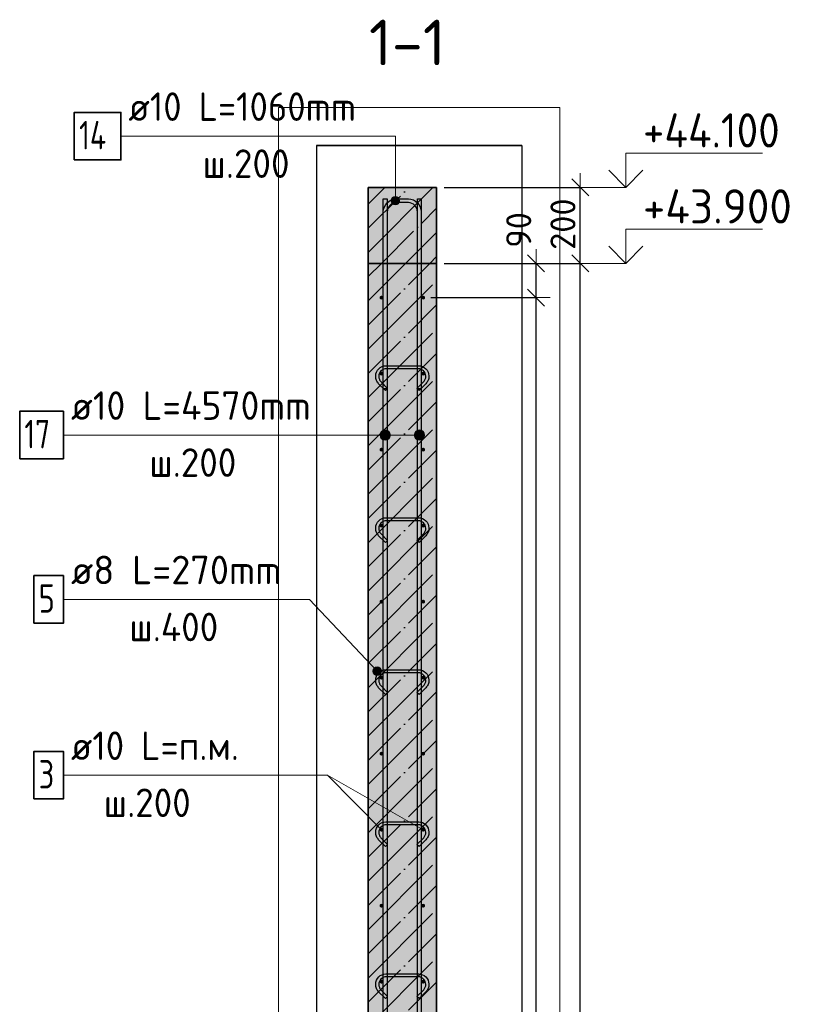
# Model space of a CAD drawing. Header units: millimetres. Extents: x 5077 to 50019, y 6526 to 90933.
# Tile 28 of 60: x 26062 to 28122, y 39251 to 41841. Entities that reach past the tile are written whole.
import ezdxf

# ---------------------------------------------------------------- set-up
doc = ezdxf.new("R2010")
doc.units = ezdxf.units.MM
doc.header["$PDMODE"] = 65
doc.linetypes.add('______11', pattern=[150, 120, -15, 0, -15])
doc.linetypes.add('______5', pattern=[330, 240, -30, 30, -30])
for name, color, linetype, lineweight in [('Standard', 7, 'Continuous', 25), ('Арм.стержн. Арматура края', 96, 'Continuous', 35), ('Арм.стержн. вертикальными 1', 22, 'Continuous', 35), ('Арм.стержн.горизонт. 1', 180, 'Continuous', 35), ('Высотная отметки_ общее', 7, 'Continuous', 13), ('Размерная линия_ общее', 7, 'Continuous', 13), ('Текст_ примечание', 7, 'Continuous', 13)]:
    doc.layers.add(name, color=color, linetype=linetype, lineweight=lineweight)
doc.layers.add('Арм.стержн.Стяжки', color=7, linetype='Continuous', lineweight=35, true_color=0x501e0f)
doc.styles.add('ISOCPEUR', font='ISOCPEUR')
doc.dimstyles.new('DIMSTYLE_3', dxfattribs={"dimtxt": 66, "dimasz": 75, "dimexe": 0, "dimexo": 0, "dimgap": 33, "dimtad": 2, "dimdec": 0, "dimrnd": 5, "dimzin": 12, "dimdsep": 46, "dimtxsty": 'ISOCPEUR', "dimblk1": 'ALL_ML_STRICH', "dimblk2": 'ALL_ML_STRICH', "dimsah": 1, "dimcen": 0, "dimclrd": 7, "dimclre": 256, "dimclrt": 7, "dimadec": 0, "dimazin": 0, "dimtfac": 1, "dimtdec": 0, "dimtix": 1, "dimtmove": 2, "dimatfit": 3, "dimfxl": 0, "dimtvp": 1.2, "dimtzin": 0, "dimlwd": 0, "dimlwe": -3, "dimarcsym": 0})
doc.dimstyles.new('DIMSTYLE_9', dxfattribs={"dimtxt": 66, "dimasz": 75, "dimexe": 0, "dimexo": 0, "dimgap": 33, "dimtad": 2, "dimdec": 0, "dimrnd": 5, "dimzin": 12, "dimdsep": 46, "dimtxsty": 'ISOCPEUR', "dimblk1": 'ALL_ML_STRICH', "dimblk2": 'ALL_ML_STRICH', "dimsah": 1, "dimcen": 0, "dimclrd": 7, "dimclre": 256, "dimclrt": 7, "dimadec": 0, "dimazin": 0, "dimtfac": 1, "dimtdec": 0, "dimtix": 1, "dimtmove": 2, "dimatfit": 3, "dimfxl": 0, "dimtzin": 0, "dimlwd": 0, "dimlwe": -3, "dimarcsym": 0})

# ---------------------------------------------------------------- blocks, each defined once
blk = doc.blocks.new('ALL_ML_STRICH')
at = {"color": 0, "linetype": 'ByBlock', "lineweight": -2}
for p, q in [((0, -0.5), (0, 0.5)), ((-1, 0), (0.5, 0)), ((-0.3, -0.3), (0.3, 0.3))]:
    blk.add_line(p, q, dxfattribs=at)
blk = doc.blocks.new('*D264')
at = {"layer": 'DEFPOINTS', "color": 7, "linetype": 'Continuous', "lineweight": 13, "transparency": 33554687}
for p in [(27158.7, 41200.2), (27158.7, 36800.2), (27537, 36800.2)]:
    blk.add_point(p, dxfattribs=at)
at = {"layer": 'Размерная линия_ общее', "color": 253, "linetype": 'Continuous', "lineweight": -2, "true_color": 0xa0a0a0, "transparency": 33554687}
for p, q in [((27178.7, 41200.2), (27537, 41200.2)), ((27178.7, 36800.2), (27537, 36800.2))]:
    blk.add_line(p, q, dxfattribs=at)
at = {"layer": 'Размерная линия_ общее', "color": 7, "linetype": 'Continuous', "lineweight": -2, "transparency": 33554687}
blk.add_line((27537, 36800.2), (27537, 41200.2), dxfattribs=at)
at = {"layer": 'Размерная линия_ общее', "color": 7, "linetype": 'Continuous', "lineweight": 13, "transparency": 33554687, "xscale": 75, "yscale": 75, "zscale": 75}
for p, rotation in [((27537, 41200.2), 90), ((27537, 36800.2), 270)]:
    blk.add_blockref('ALL_ML_STRICH', p, dxfattribs=dict(at, rotation=rotation))
at = {"layer": 'Размерная линия_ общее', "color": 7, "linetype": 'Continuous', "lineweight": 13, "transparency": 33554687, "insert": (27491.5, 38996.9), "char_height": 66, "width": 264, "attachment_point": 5, "rotation": 90, "style": 'ISOCPEUR'}
blk.add_mtext('\\A1;{4400}', dxfattribs=at)
blk = doc.blocks.new('*D265')
at = {"layer": 'DEFPOINTS', "color": 7, "linetype": 'Continuous', "lineweight": 13, "transparency": 33554687}
for p in [(27158.7, 41400.2), (27158.7, 41200.2), (27537, 41200.2)]:
    blk.add_point(p, dxfattribs=at)
at = {"layer": 'Размерная линия_ общее', "color": 253, "linetype": 'Continuous', "lineweight": -2, "true_color": 0xa0a0a0, "transparency": 33554687}
for p, q in [((27178.7, 41400.2), (27537, 41400.2)), ((27178.7, 41200.2), (27537, 41200.2))]:
    blk.add_line(p, q, dxfattribs=at)
at = {"layer": 'Размерная линия_ общее', "color": 7, "linetype": 'Continuous', "lineweight": -2, "transparency": 33554687}
blk.add_line((27537, 41200.2), (27537, 41400.2), dxfattribs=at)
at = {"layer": 'Размерная линия_ общее', "color": 7, "linetype": 'Continuous', "lineweight": 13, "transparency": 33554687, "xscale": 75, "yscale": 75, "zscale": 75}
for p, rotation in [((27537, 41400.2), 90), ((27537, 41200.2), 270)]:
    blk.add_blockref('ALL_ML_STRICH', p, dxfattribs=dict(at, rotation=rotation))
at = {"layer": 'Размерная линия_ общее', "color": 7, "linetype": 'Continuous', "lineweight": 13, "transparency": 33554687, "insert": (27491.5, 41303.5), "char_height": 66, "width": 198, "attachment_point": 5, "rotation": 90, "style": 'ISOCPEUR'}
blk.add_mtext('\\A1;{200}', dxfattribs=at)
blk = doc.blocks.new('*D267')
at = {"layer": 'DEFPOINTS', "color": 7, "linetype": 'Continuous', "lineweight": 13, "transparency": 33554687}
for p in [(27123.7, 41110.2), (27123.7, 36910.2), (27420.6, 36910.2)]:
    blk.add_point(p, dxfattribs=at)
at = {"layer": 'Размерная линия_ общее', "color": 253, "linetype": 'Continuous', "lineweight": -2, "true_color": 0xa0a0a0, "transparency": 33554687}
for p, q in [((27143.7, 41110.2), (27420.6, 41110.2)), ((27143.7, 36910.2), (27420.6, 36910.2))]:
    blk.add_line(p, q, dxfattribs=at)
at = {"layer": 'Размерная линия_ общее', "color": 7, "linetype": 'Continuous', "lineweight": -2, "transparency": 33554687}
blk.add_line((27420.6, 36910.2), (27420.6, 41110.2), dxfattribs=at)
at = {"layer": 'Размерная линия_ общее', "color": 7, "linetype": 'Continuous', "lineweight": 13, "transparency": 33554687, "xscale": 75, "yscale": 75, "zscale": 75}
for p, rotation in [((27420.6, 41110.2), 90), ((27420.6, 36910.2), 270)]:
    blk.add_blockref('ALL_ML_STRICH', p, dxfattribs=dict(at, rotation=rotation))
at = {"layer": 'Размерная линия_ общее', "color": 7, "linetype": 'Continuous', "lineweight": 13, "transparency": 33554687, "insert": (27342.1, 38785.2), "char_height": 66, "width": 3.3, "attachment_point": 1, "rotation": 90, "line_spacing_factor": 0.60241, "style": 'ISOCPEUR'}
blk.add_mtext('\\W0.91;21х200=4200', dxfattribs=at)
blk = doc.blocks.new('*D268')
at = {"layer": 'DEFPOINTS', "color": 7, "linetype": 'Continuous', "lineweight": 13, "transparency": 33554687}
for p in [(27158.7, 41200.2), (27123.7, 41110.2), (27420.6, 41110.2)]:
    blk.add_point(p, dxfattribs=at)
at = {"layer": 'Размерная линия_ общее', "color": 253, "linetype": 'Continuous', "lineweight": -2, "true_color": 0xa0a0a0, "transparency": 33554687}
for p, q in [((27178.7, 41200.2), (27420.6, 41200.2)), ((27143.7, 41110.2), (27420.6, 41110.2))]:
    blk.add_line(p, q, dxfattribs=at)
at = {"layer": 'Размерная линия_ общее', "color": 7, "linetype": 'Continuous', "lineweight": -2, "transparency": 33554687}
blk.add_line((27420.6, 41110.2), (27420.6, 41200.2), dxfattribs=at)
at = {"layer": 'Размерная линия_ общее', "color": 7, "linetype": 'Continuous', "lineweight": 13, "transparency": 33554687, "xscale": 75, "yscale": 75, "zscale": 75}
for p, rotation in [((27420.6, 41200.2), 90), ((27420.6, 41110.2), 270)]:
    blk.add_blockref('ALL_ML_STRICH', p, dxfattribs=dict(at, rotation=rotation))
at = {"layer": 'Размерная линия_ общее', "color": 7, "linetype": 'Continuous', "lineweight": 13, "transparency": 33554687, "insert": (27375.1, 41288.3), "char_height": 66, "width": 132, "attachment_point": 5, "rotation": 90, "style": 'ISOCPEUR'}
blk.add_mtext('\\A1;{90}', dxfattribs=at)
blk = doc.blocks.new('COMPLEX_ELEVATIONDIM_11')
at = {"layer": 'Высотная отметки_ общее', "color": 7, "linetype": 'Continuous', "lineweight": 13, "transparency": 33554687}
for p, q in [((27657, 41400.2), (27657, 41490.2)), ((27657, 41490.2), (28017, 41490.2)), ((27657, 41400.2), (27612, 41445.2)), ((27657, 41400.2), (27702, 41445.2)), ((27657, 41400.2), (27550.9, 41400.2)), ((27657, 41400.2), (27657, 41400.2)), ((27657, 41400.2), (27657, 41400.2)), ((27657, 41400.2), (27657, 41400.2)), ((27657, 41400.2), (27657, 41400.2)), ((27657, 41200.2), (27657, 41290.2)), ((27657, 41290.2), (28017, 41290.2)), ((27657, 41200.2), (27612, 41245.2)), ((27657, 41200.2), (27702, 41245.2)), ((27657, 41200.2), (27550.9, 41200.2)), ((27657, 41200.2), (27657, 41200.2)), ((27657, 41200.2), (27657, 41200.2)), ((27657, 41200.2), (27657, 41200.2)), ((27657, 41200.2), (27657, 41200.2)), ((27657, 36800.2), (27657, 36890.2)), ((27657, 36890.2), (28017, 36890.2)), ((27657, 36800.2), (27612, 36845.2)), ((27657, 36800.2), (27702, 36845.2)), ((27657, 36800.2), (27657, 36800.2)), ((27657, 36800.2), (27657, 36800.2)), ((27657, 36800.2), (27657, 36800.2)), ((27657, 36800.2), (27657, 36800.2))]:
    blk.add_line(p, q, dxfattribs=at)
blk.add_lwpolyline([(27657, 36800.2), (27597, 36800.2), (27597, 36800.2), (27550.9, 36800.2)], dxfattribs=at)
at = {"layer": 'Высотная отметки_ общее', "color": 7, "linetype": 'Continuous', "lineweight": 13, "transparency": 33554687, "char_height": 90, "attachment_point": 7, "style": 'ISOCPEUR'}
for s, insert, width in [('\\W0.92;+44.100', (27702, 41505.2), 446.05), ('\\W0.96;+43.900', (27702, 41305.2), 456.775), ('\\W0.96;+39.500', (27702, 36905.2), 447.716)]:
    blk.add_mtext(s, dxfattribs=dict(at, insert=insert, width=width))

msp = doc.modelspace()

# ---------------------------------------------------------------- hatches: boundary and pattern name
at = {"layer": 'Standard', "linetype": 'Continuous', "lineweight": -3, "transparency": 33554687}
msp.add_hatch(color=9, dxfattribs=at).paths.add_polyline_path([(27158.7, 41400.2), (26978.7, 41400.2), (26978.7, 41200.2), (27158.7, 41200.2)])
at = {"layer": 'Standard', "linetype": 'Continuous', "lineweight": -3, "true_color": 0xc7c7c7, "transparency": 33554687}
msp.add_hatch(color=9, dxfattribs=at).paths.add_polyline_path([(27158.7, 41200.2), (26978.7, 41200.2), (26978.7, 36800.2), (27158.7, 36800.2)])
at = {"layer": 'Арм.стержн. Арматура края', "linetype": 'Continuous', "lineweight": 13, "transparency": 33554687}
for points in [[(27055.9, 41374.9), (27044.7, 41374.9), (27040.6, 41370.8)], [(27055.9, 41374.9), (27040.6, 41370.8), (27060, 41370.8)], [(27044.7, 41374.9), (27055.9, 41374.9), (27050.3, 41376.5)], [(27060, 41370.8), (27040.6, 41370.8), (27039.1, 41365.2)], [(27060, 41370.8), (27039.1, 41365.2), (27061.6, 41365.2)], [(27061.6, 41365.2), (27039.1, 41365.2), (27040.6, 41359.6)], [(27061.6, 41365.2), (27040.6, 41359.6), (27060, 41359.6)], [(27060, 41359.6), (27040.6, 41359.6), (27044.7, 41355.5)], [(27060, 41359.6), (27044.7, 41355.5), (27055.9, 41355.5)], [(27055.9, 41355.5), (27044.7, 41355.5), (27050.3, 41354)]]:
    msp.add_hatch(color=7, dxfattribs=at).paths.add_polyline_path(points)
at = {"layer": 'Арм.стержн. вертикальными 1', "linetype": 'Continuous', "lineweight": 13, "transparency": 33554687}
for points in [[(27012, 40741.8), (27012, 40755.3), (27010.2, 40748.6)], [(27012, 40755.3), (27016.9, 40737), (27016.9, 40760.2)], [(27012, 40755.3), (27012, 40741.8), (27016.9, 40737)], [(27016.9, 40760.2), (27023.7, 40735.1), (27023.7, 40762.1)], [(27016.9, 40760.2), (27016.9, 40737), (27023.7, 40735.1)], [(27023.7, 40762.1), (27023.7, 40735.1), (27030.4, 40737)], [(27023.7, 40762.1), (27030.4, 40737), (27030.4, 40760.2)], [(27030.4, 40760.2), (27030.4, 40737), (27035.3, 40741.8)], [(27030.4, 40760.2), (27035.3, 40741.8), (27035.3, 40755.3)], [(27035.3, 40755.3), (27035.3, 40741.8), (27037.2, 40748.6)], [(27102, 40741.8), (27102, 40755.3), (27100.2, 40748.6)], [(27102, 40755.3), (27106.9, 40737), (27106.9, 40760.2)], [(27102, 40755.3), (27102, 40741.8), (27106.9, 40737)], [(27106.9, 40760.2), (27113.7, 40735.1), (27113.7, 40762.1)], [(27106.9, 40760.2), (27106.9, 40737), (27113.7, 40735.1)], [(27113.7, 40762.1), (27113.7, 40735.1), (27120.4, 40737)], [(27113.7, 40762.1), (27120.4, 40737), (27120.4, 40760.2)], [(27120.4, 40760.2), (27120.4, 40737), (27125.3, 40741.8)], [(27120.4, 40760.2), (27125.3, 40741.8), (27125.3, 40755.3)], [(27125.3, 40755.3), (27125.3, 40741.8), (27127.2, 40748.6)]]:
    msp.add_hatch(color=7, dxfattribs=at).paths.add_polyline_path(points)
at = {"layer": 'Арм.стержн.горизонт. 1', "linetype": 'Continuous', "lineweight": 50, "transparency": 33554687}
for points in [[(27018.7, 41110.2), (27018.3, 41112.1), (27017.2, 41113.7), (27015.6, 41114.8), (27013.7, 41115.2), (27011.7, 41114.8), (27010.1, 41113.7), (27009, 41112.1), (27008.7, 41110.2), (27009, 41108.3), (27010.1, 41106.7), (27011.7, 41105.6), (27013.7, 41105.2), (27015.6, 41105.6), (27017.2, 41106.7), (27018.3, 41108.3)], [(27128.7, 41110.2), (27128.3, 41112.1), (27127.2, 41113.7), (27125.6, 41114.8), (27123.7, 41115.2), (27121.7, 41114.8), (27120.1, 41113.7), (27119, 41112.1), (27118.7, 41110.2), (27119, 41108.3), (27120.1, 41106.7), (27121.7, 41105.6), (27123.7, 41105.2), (27125.6, 41105.6), (27127.2, 41106.7), (27128.3, 41108.3)], [(27018.7, 40910.2), (27018.3, 40912.1), (27017.2, 40913.7), (27015.6, 40914.8), (27013.7, 40915.2), (27011.7, 40914.8), (27010.1, 40913.7), (27009, 40912.1), (27008.7, 40910.2), (27009, 40908.3), (27010.1, 40906.7), (27011.7, 40905.6), (27013.7, 40905.2), (27015.6, 40905.6), (27017.2, 40906.7), (27018.3, 40908.3)], [(27128.7, 40910.2), (27128.3, 40912.1), (27127.2, 40913.7), (27125.6, 40914.8), (27123.7, 40915.2), (27121.7, 40914.8), (27120.1, 40913.7), (27119, 40912.1), (27118.7, 40910.2), (27119, 40908.3), (27120.1, 40906.7), (27121.7, 40905.6), (27123.7, 40905.2), (27125.6, 40905.6), (27127.2, 40906.7), (27128.3, 40908.3)], [(27018.7, 40710.2), (27018.3, 40712.1), (27017.2, 40713.7), (27015.6, 40714.8), (27013.7, 40715.2), (27011.7, 40714.8), (27010.1, 40713.7), (27009, 40712.1), (27008.7, 40710.2), (27009, 40708.3), (27010.1, 40706.7), (27011.7, 40705.6), (27013.7, 40705.2), (27015.6, 40705.6), (27017.2, 40706.7), (27018.3, 40708.3)], [(27128.7, 40710.2), (27128.3, 40712.1), (27127.2, 40713.7), (27125.6, 40714.8), (27123.7, 40715.2), (27121.7, 40714.8), (27120.1, 40713.7), (27119, 40712.1), (27118.7, 40710.2), (27119, 40708.3), (27120.1, 40706.7), (27121.7, 40705.6), (27123.7, 40705.2), (27125.6, 40705.6), (27127.2, 40706.7), (27128.3, 40708.3)], [(27018.7, 40510.2), (27018.3, 40512.1), (27017.2, 40513.7), (27015.6, 40514.8), (27013.7, 40515.2), (27011.7, 40514.8), (27010.1, 40513.7), (27009, 40512.1), (27008.7, 40510.2), (27009, 40508.3), (27010.1, 40506.7), (27011.7, 40505.6), (27013.7, 40505.2), (27015.6, 40505.6), (27017.2, 40506.7), (27018.3, 40508.3)], [(27128.7, 40510.2), (27128.3, 40512.1), (27127.2, 40513.7), (27125.6, 40514.8), (27123.7, 40515.2), (27121.7, 40514.8), (27120.1, 40513.7), (27119, 40512.1), (27118.7, 40510.2), (27119, 40508.3), (27120.1, 40506.7), (27121.7, 40505.6), (27123.7, 40505.2), (27125.6, 40505.6), (27127.2, 40506.7), (27128.3, 40508.3)], [(27018.7, 40310.2), (27018.3, 40312.1), (27017.2, 40313.7), (27015.6, 40314.8), (27013.7, 40315.2), (27011.7, 40314.8), (27010.1, 40313.7), (27009, 40312.1), (27008.7, 40310.2), (27009, 40308.3), (27010.1, 40306.7), (27011.7, 40305.6), (27013.7, 40305.2), (27015.6, 40305.6), (27017.2, 40306.7), (27018.3, 40308.3)], [(27128.7, 40310.2), (27128.3, 40312.1), (27127.2, 40313.7), (27125.6, 40314.8), (27123.7, 40315.2), (27121.7, 40314.8), (27120.1, 40313.7), (27119, 40312.1), (27118.7, 40310.2), (27119, 40308.3), (27120.1, 40306.7), (27121.7, 40305.6), (27123.7, 40305.2), (27125.6, 40305.6), (27127.2, 40306.7), (27128.3, 40308.3)], [(27018.7, 40110.2), (27018.3, 40112.1), (27017.2, 40113.7), (27015.6, 40114.8), (27013.7, 40115.2), (27011.7, 40114.8), (27010.1, 40113.7), (27009, 40112.1), (27008.7, 40110.2), (27009, 40108.3), (27010.1, 40106.7), (27011.7, 40105.6), (27013.7, 40105.2), (27015.6, 40105.6), (27017.2, 40106.7), (27018.3, 40108.3)], [(27128.7, 40110.2), (27128.3, 40112.1), (27127.2, 40113.7), (27125.6, 40114.8), (27123.7, 40115.2), (27121.7, 40114.8), (27120.1, 40113.7), (27119, 40112.1), (27118.7, 40110.2), (27119, 40108.3), (27120.1, 40106.7), (27121.7, 40105.6), (27123.7, 40105.2), (27125.6, 40105.6), (27127.2, 40106.7), (27128.3, 40108.3)], [(27018.7, 39910.2), (27018.3, 39912.1), (27017.2, 39913.7), (27015.6, 39914.8), (27013.7, 39915.2), (27011.7, 39914.8), (27010.1, 39913.7), (27009, 39912.1), (27008.7, 39910.2), (27009, 39908.3), (27010.1, 39906.7), (27011.7, 39905.6), (27013.7, 39905.2), (27015.6, 39905.6), (27017.2, 39906.7), (27018.3, 39908.3)], [(27128.7, 39910.2), (27128.3, 39912.1), (27127.2, 39913.7), (27125.6, 39914.8), (27123.7, 39915.2), (27121.7, 39914.8), (27120.1, 39913.7), (27119, 39912.1), (27118.7, 39910.2), (27119, 39908.3), (27120.1, 39906.7), (27121.7, 39905.6), (27123.7, 39905.2), (27125.6, 39905.6), (27127.2, 39906.7), (27128.3, 39908.3)], [(27018.7, 39710.2), (27018.3, 39712.1), (27017.2, 39713.7), (27015.6, 39714.8), (27013.7, 39715.2), (27011.7, 39714.8), (27010.1, 39713.7), (27009, 39712.1), (27008.7, 39710.2), (27009, 39708.3), (27010.1, 39706.7), (27011.7, 39705.6), (27013.7, 39705.2), (27015.6, 39705.6), (27017.2, 39706.7), (27018.3, 39708.3)], [(27128.7, 39710.2), (27128.3, 39712.1), (27127.2, 39713.7), (27125.6, 39714.8), (27123.7, 39715.2), (27121.7, 39714.8), (27120.1, 39713.7), (27119, 39712.1), (27118.7, 39710.2), (27119, 39708.3), (27120.1, 39706.7), (27121.7, 39705.6), (27123.7, 39705.2), (27125.6, 39705.6), (27127.2, 39706.7), (27128.3, 39708.3)], [(27018.7, 39510.2), (27018.3, 39512.1), (27017.2, 39513.7), (27015.6, 39514.8), (27013.7, 39515.2), (27011.7, 39514.8), (27010.1, 39513.7), (27009, 39512.1), (27008.7, 39510.2), (27009, 39508.3), (27010.1, 39506.7), (27011.7, 39505.6), (27013.7, 39505.2), (27015.6, 39505.6), (27017.2, 39506.7), (27018.3, 39508.3)], [(27128.7, 39510.2), (27128.3, 39512.1), (27127.2, 39513.7), (27125.6, 39514.8), (27123.7, 39515.2), (27121.7, 39514.8), (27120.1, 39513.7), (27119, 39512.1), (27118.7, 39510.2), (27119, 39508.3), (27120.1, 39506.7), (27121.7, 39505.6), (27123.7, 39505.2), (27125.6, 39505.6), (27127.2, 39506.7), (27128.3, 39508.3)], [(27018.7, 39310.2), (27018.3, 39312.1), (27017.2, 39313.7), (27015.6, 39314.8), (27013.7, 39315.2), (27011.7, 39314.8), (27010.1, 39313.7), (27009, 39312.1), (27008.7, 39310.2), (27009, 39308.3), (27010.1, 39306.7), (27011.7, 39305.6), (27013.7, 39305.2), (27015.6, 39305.6), (27017.2, 39306.7), (27018.3, 39308.3)], [(27128.7, 39310.2), (27128.3, 39312.1), (27127.2, 39313.7), (27125.6, 39314.8), (27123.7, 39315.2), (27121.7, 39314.8), (27120.1, 39313.7), (27119, 39312.1), (27118.7, 39310.2), (27119, 39308.3), (27120.1, 39306.7), (27121.7, 39305.6), (27123.7, 39305.2), (27125.6, 39305.6), (27127.2, 39306.7), (27128.3, 39308.3)]]:
    msp.add_hatch(color=4, dxfattribs=at).paths.add_polyline_path(points)
at = {"layer": 'Арм.стержн.Стяжки', "linetype": 'Continuous', "lineweight": 13, "transparency": 33554687}
for points in [[(27000.1, 40138), (26991.9, 40130.2), (26991.8, 40124.5)], [(27000.1, 40138), (26991.8, 40124.5), (27005.8, 40137.8)], [(27005.8, 40137.8), (26991.8, 40124.5), (26994.5, 40119.3)], [(26991.9, 40130.2), (27000.1, 40138), (26994.9, 40135.3)], [(27005.8, 40137.8), (26994.5, 40119.3), (27010.8, 40134.8)], [(27010.8, 40134.8), (26994.5, 40119.3), (26999.5, 40116.3)], [(27010.8, 40134.8), (26999.5, 40116.3), (27013.5, 40129.6)], [(27013.5, 40129.6), (26999.5, 40116.3), (27005.2, 40116.2)], [(27013.5, 40129.6), (27005.2, 40116.2), (27013.4, 40123.9)], [(27013.4, 40123.9), (27005.2, 40116.2), (27010.4, 40118.9)]]:
    msp.add_hatch(color=7, dxfattribs=at).paths.add_polyline_path(points)

# ---------------------------------------------------------------- linework, layer by layer
at = {"layer": 'Standard', "color": 52, "linetype": 'Continuous', "lineweight": -3, "transparency": 33554687}
for p, q in [((26843, 41510.2), (26843, 36720.2)), ((26843, 41510.2), (26843, 36720.2)), ((26843, 41510.2), (27383, 41510.2)), ((27383, 41510.2), (26843, 41510.2)), ((27383, 41510.2), (27383, 36720.2)), ((27383, 41510.2), (27383, 36720.2))]:
    msp.add_line(p, q, dxfattribs=at)
at = {"layer": 'Standard', "color": 253, "linetype": '______11', "lineweight": -3, "true_color": 0xababab, "transparency": 33554687}
for p, q in [((26978.7, 41292.7), (27086.2, 41400.2)), ((27013.5, 41200.2), (27158.7, 41345.4)), ((26978.7, 41038.1), (27140.8, 41200.2)), ((26978.7, 41165.4), (27013.5, 41200.2)), ((27140.8, 41200.2), (27158.7, 41218.1)), ((26978.7, 40910.8), (27158.7, 41090.8)), ((26978.7, 40783.5), (27158.7, 40963.5)), ((26978.7, 40656.3), (27158.7, 40836.3)), ((26978.7, 40529), (27158.7, 40709)), ((26978.7, 40401.7), (27158.7, 40581.7)), ((26978.7, 40274.4), (27158.7, 40454.4)), ((26978.7, 40147.1), (27158.7, 40327.1)), ((26978.7, 40019.9), (27158.7, 40199.9)), ((26978.7, 39892.6), (27158.7, 40072.6)), ((26978.7, 39765.3), (27158.7, 39945.3)), ((26978.7, 39638), (27158.7, 39818)), ((26978.7, 39510.7), (27158.7, 39690.7)), ((26978.7, 39383.5), (27158.7, 39563.5)), ((26978.7, 39256.2), (27158.7, 39436.2)), ((26978.7, 39128.9), (27158.7, 39308.9))]:
    msp.add_line(p, q, dxfattribs=at)
at = {"layer": 'Standard', "color": 253, "linetype": '______5', "lineweight": -3, "true_color": 0xababab, "transparency": 33554687}
for p, q in [((26978.7, 41229), (27149.8, 41400.2)), ((26978.7, 41356.3), (27022.6, 41400.2)), ((27077.1, 41200.2), (27158.7, 41281.7)), ((26978.7, 41101.7), (27077.1, 41200.2)), ((26978.7, 40974.5), (27158.7, 41154.5)), ((26978.7, 40847.2), (27158.7, 41027.2)), ((26978.7, 40719.9), (27158.7, 40899.9)), ((26978.7, 40592.6), (27158.7, 40772.6)), ((26978.7, 40465.3), (27158.7, 40645.3)), ((26978.7, 40338.1), (27158.7, 40518.1)), ((26978.7, 40210.8), (27158.7, 40390.8)), ((26978.7, 40083.5), (27158.7, 40263.5)), ((26978.7, 39956.2), (27158.7, 40136.2)), ((26978.7, 39828.9), (27158.7, 40008.9)), ((26978.7, 39701.7), (27158.7, 39881.7)), ((26978.7, 39574.4), (27158.7, 39754.4)), ((26978.7, 39447.1), (27158.7, 39627.1)), ((26978.7, 39319.8), (27158.7, 39499.8)), ((26978.7, 39192.6), (27158.7, 39372.6))]:
    msp.add_line(p, q, dxfattribs=at)
at = {"layer": 'Standard', "color": 7, "linetype": 'Continuous', "lineweight": 35, "transparency": 33554687}
for p, q in [((26978.7, 41400.2), (26978.7, 41200.2)), ((27158.7, 41400.2), (26978.7, 41400.2)), ((27158.7, 41200.2), (27158.7, 41400.2)), ((27158.7, 41200.2), (26978.7, 41200.2)), ((26978.7, 41200.2), (26978.7, 36800.2)), ((27158.7, 36800.2), (27158.7, 41200.2))]:
    msp.add_line(p, q, dxfattribs=at)
at = {"layer": 'Standard', "color": 7, "linetype": 'Continuous', "lineweight": 25, "transparency": 33554687}
msp.add_line((26978.7, 41200.2), (27158.7, 41200.2), dxfattribs=at)
at = {"layer": 'Standard', "color": 7, "linetype": 'Continuous', "lineweight": 13, "transparency": 33554687}
msp.add_lwpolyline([(26743, 36620.2), (27483, 36620.2), (27483, 41610.2), (26743, 41610.2), (26743, 36620.2)], dxfattribs=at)
at = {"layer": 'Арм.стержн. Арматура края', "color": 7, "linetype": 'Continuous', "lineweight": 13, "transparency": 33554687}
for p, q in [((26327.8, 41535.2), (27050.3, 41535.2)), ((27050.3, 41535.2), (27050.3, 41365.2)), ((27050.3, 41376.5), (27050.3, 41376.5)), ((27039.1, 41365.2), (27039.1, 41365.2)), ((27050.3, 41354), (27050.3, 41354)), ((27061.6, 41365.2), (27061.6, 41365.2))]:
    msp.add_line(p, q, dxfattribs=at)
at = {"layer": 'Арм.стержн. Арматура края', "color": 7, "linetype": 'Continuous', "lineweight": 35, "transparency": 33554687}
msp.add_lwpolyline([(26205.3, 41472.7), (26327.8, 41472.7), (26327.8, 41597.7), (26205.3, 41597.7), (26205.3, 41472.7)], dxfattribs=at)
at = {"layer": 'Арм.стержн. Арматура края', "color": 4, "linetype": 'Continuous', "lineweight": 25, "transparency": 33554687}
msp.add_lwpolyline([(27108.7, 40870.2), (27108.7, 41336.2), (27108, 41340.7), (27106.5, 41345.3), (27104.2, 41349.5), (27101.3, 41352.9), (27097.9, 41355.7), (27093.7, 41358.1), (27089.1, 41359.6), (27084.6, 41360.2), (27052.7, 41360.2), (27048.2, 41359.6), (27043.6, 41358.1), (27039.4, 41355.7), (27036, 41352.9), (27033.1, 41349.5), (27030.8, 41345.3), (27029.3, 41340.7), (27028.7, 41336.2), (27028.7, 40870.2), (27018.7, 40870.2), (27018.7, 41336.9), (27019.5, 41343), (27021.6, 41349.3), (27024.9, 41355.2), (27028.9, 41360), (27033.7, 41364), (27039.5, 41367.3), (27045.9, 41369.4), (27052, 41370.2), (27085.3, 41370.2), (27091.4, 41369.4), (27097.8, 41367.3), (27103.6, 41364), (27108.4, 41360), (27112.4, 41355.2), (27115.7, 41349.3), (27117.8, 41343), (27118.7, 41336.9), (27118.7, 40870.2), (27108.7, 40870.2)], dxfattribs=at)
at = {"layer": 'Арм.стержн. Арматура края', "color": 7, "linetype": 'Continuous', "lineweight": 13, "transparency": 33554687}
msp.add_circle((27050.3, 41365.2), 11.3, dxfattribs=at)
at = {"layer": 'Арм.стержн. вертикальными 1', "color": 7, "linetype": 'Continuous', "lineweight": 13, "transparency": 33554687}
for p, q in [((27023.7, 40762.1), (27023.7, 40762.1)), ((27113.7, 40762.1), (27113.7, 40762.1)), ((26176.5, 40748.6), (26921.5, 40748.6)), ((26921.5, 40748.6), (27023.7, 40748.6)), ((26921.5, 40748.6), (27113.7, 40748.6)), ((27010.2, 40748.6), (27010.2, 40748.6)), ((27023.7, 40735.1), (27023.7, 40735.1)), ((27037.2, 40748.6), (27037.2, 40748.6)), ((27100.2, 40748.6), (27100.2, 40748.6)), ((27113.7, 40735.1), (27113.7, 40735.1)), ((27127.2, 40748.6), (27127.2, 40748.6))]:
    msp.add_line(p, q, dxfattribs=at)
at = {"layer": 'Арм.стержн. вертикальными 1', "color": 4, "linetype": 'Continuous', "lineweight": 25, "transparency": 33554687}
for points in [[(27018.7, 36800.2), (27018.7, 41370.2), (27028.7, 41370.2), (27028.7, 36800.2), (27018.7, 36800.2)], [(27108.7, 36800.2), (27108.7, 41370.2), (27118.7, 41370.2), (27118.7, 36800.2), (27108.7, 36800.2)]]:
    msp.add_lwpolyline(points, dxfattribs=at)
at = {"layer": 'Арм.стержн. вертикальными 1', "color": 7, "linetype": 'Continuous', "lineweight": 35, "transparency": 33554687}
msp.add_lwpolyline([(26061.5, 40686.1), (26176.5, 40686.1), (26176.5, 40811.1), (26061.5, 40811.1), (26061.5, 40686.1)], dxfattribs=at)
at = {"layer": 'Арм.стержн. вертикальными 1', "color": 7, "linetype": 'Continuous', "lineweight": 13, "transparency": 33554687}
for centre in [(27023.7, 40748.6), (27113.7, 40748.6)]:
    msp.add_circle(centre, 13.5, dxfattribs=at)
at = {"layer": 'Арм.стержн.горизонт. 1', "color": 52, "linetype": 'Continuous', "lineweight": 25, "transparency": 33554687}
for p, q in [((26978.7, 41220.2), (26978.7, 41220.2)), ((27158.7, 41220.2), (27158.7, 41220.2))]:
    msp.add_line(p, q, dxfattribs=at)
at = {"layer": 'Арм.стержн.горизонт. 1', "color": 7, "linetype": 'Continuous', "lineweight": 13, "transparency": 33554687}
for p, q in [((26176.5, 39853.6), (26871.5, 39853.6)), ((26871.5, 39853.6), (27013.7, 39710.2))]:
    msp.add_line(p, q, dxfattribs=at)
at = {"layer": 'Арм.стержн.горизонт. 1', "color": 7, "linetype": 'Continuous', "lineweight": 35, "transparency": 33554687}
msp.add_lwpolyline([(26099, 39791.1), (26176.5, 39791.1), (26176.5, 39916.1), (26099, 39916.1), (26099, 39791.1)], dxfattribs=at)
at = {"layer": 'Арм.стержн.Стяжки', "color": 7, "linetype": 'Continuous', "lineweight": 13, "transparency": 33554687}
for p, q in [((26176.5, 40316.1), (26824, 40316.1)), ((26824, 40316.1), (27002.7, 40127.1)), ((26994.9, 40135.3), (26994.9, 40135.3)), ((27010.8, 40134.8), (27010.8, 40134.8)), ((26994.5, 40119.3), (26994.5, 40119.3)), ((27010.4, 40118.9), (27010.4, 40118.9))]:
    msp.add_line(p, q, dxfattribs=at)
at = {"layer": 'Арм.стержн.Стяжки', "color": 40, "linetype": 'Continuous', "lineweight": 25, "transparency": 33554687}
for points in [[(27107.2, 40871.3), (27125.1, 40889.2), (27126.3, 40890.6), (27127.4, 40892.1), (27128.3, 40893.8), (27129.1, 40895.4), (27129.8, 40897.2), (27130.2, 40899), (27130.5, 40900.8), (27130.7, 40902.7), (27130.7, 40903.8), (27130.1, 40907.5), (27128.9, 40911.1), (27127.1, 40914.5), (27124.8, 40917.2), (27122.1, 40919.5), (27118.7, 40921.4), (27115, 40922.6), (27111.4, 40923.1), (27025.9, 40923.1), (27022.3, 40922.6), (27018.6, 40921.4), (27015.3, 40919.5), (27012.5, 40917.2), (27010.2, 40914.5), (27008.4, 40911.1), (27007.2, 40907.5), (27006.7, 40903.8), (27006.7, 40902.7), (27006.8, 40900.8), (27007.1, 40899), (27007.6, 40897.2), (27008.2, 40895.4), (27009, 40893.8), (27009.9, 40892.1), (27011, 40890.6), (27012.2, 40889.2), (27030.1, 40871.3), (27024.4, 40865.7), (27006.4, 40883.7), (27004.7, 40885.7), (27003.2, 40887.8), (27001.9, 40890), (27000.8, 40892.4), (26999.9, 40894.8), (26999.2, 40897.3), (26998.8, 40899.9), (26998.7, 40902.4), (26998.7, 40904.4), (26999.3, 40909.3), (27001, 40914.4), (27003.6, 40919), (27006.8, 40922.9), (27010.7, 40926.1), (27015.4, 40928.7), (27020.4, 40930.4), (27025.3, 40931.1), (27112, 40931.1), (27116.9, 40930.4), (27121.9, 40928.7), (27126.6, 40926.1), (27130.5, 40922.9), (27133.7, 40919), (27136.3, 40914.4), (27138, 40909.3), (27138.7, 40904.4), (27138.7, 40902.4), (27138.5, 40899.9), (27138.1, 40897.3), (27137.4, 40894.8), (27136.5, 40892.4), (27135.4, 40890), (27134.1, 40887.8), (27132.6, 40885.7), (27130.9, 40883.7), (27112.9, 40865.7), (27107.2, 40871.3)], [(27107.2, 40471.3), (27125.1, 40489.2), (27126.3, 40490.6), (27127.4, 40492.1), (27128.3, 40493.8), (27129.1, 40495.4), (27129.8, 40497.2), (27130.2, 40499), (27130.5, 40500.8), (27130.7, 40502.7), (27130.7, 40503.8), (27130.1, 40507.5), (27128.9, 40511.1), (27127.1, 40514.5), (27124.8, 40517.2), (27122.1, 40519.5), (27118.7, 40521.4), (27115, 40522.6), (27111.4, 40523.1), (27025.9, 40523.1), (27022.3, 40522.6), (27018.6, 40521.4), (27015.3, 40519.5), (27012.5, 40517.2), (27010.2, 40514.5), (27008.4, 40511.1), (27007.2, 40507.5), (27006.7, 40503.8), (27006.7, 40502.7), (27006.8, 40500.8), (27007.1, 40499), (27007.6, 40497.2), (27008.2, 40495.4), (27009, 40493.8), (27009.9, 40492.1), (27011, 40490.6), (27012.2, 40489.2), (27030.1, 40471.3), (27024.4, 40465.7), (27006.4, 40483.7), (27004.7, 40485.7), (27003.2, 40487.8), (27001.9, 40490), (27000.8, 40492.4), (26999.9, 40494.8), (26999.2, 40497.3), (26998.8, 40499.9), (26998.7, 40502.4), (26998.7, 40504.4), (26999.3, 40509.3), (27001, 40514.4), (27003.6, 40519), (27006.8, 40522.9), (27010.7, 40526.1), (27015.4, 40528.7), (27020.4, 40530.4), (27025.3, 40531.1), (27112, 40531.1), (27116.9, 40530.4), (27121.9, 40528.7), (27126.6, 40526.1), (27130.5, 40522.9), (27133.7, 40519), (27136.3, 40514.4), (27138, 40509.3), (27138.7, 40504.4), (27138.7, 40502.4), (27138.5, 40499.9), (27138.1, 40497.3), (27137.4, 40494.8), (27136.5, 40492.4), (27135.4, 40490), (27134.1, 40487.8), (27132.6, 40485.7), (27130.9, 40483.7), (27112.9, 40465.7), (27107.2, 40471.3)], [(27107.2, 40071.3), (27125.1, 40089.2), (27126.3, 40090.6), (27127.4, 40092.1), (27128.3, 40093.8), (27129.1, 40095.4), (27129.8, 40097.2), (27130.2, 40099), (27130.5, 40100.8), (27130.7, 40102.7), (27130.7, 40103.8), (27130.1, 40107.5), (27128.9, 40111.1), (27127.1, 40114.5), (27124.8, 40117.2), (27122.1, 40119.5), (27118.7, 40121.4), (27115, 40122.6), (27111.4, 40123.1), (27025.9, 40123.1), (27022.3, 40122.6), (27018.6, 40121.4), (27015.3, 40119.5), (27012.5, 40117.2), (27010.2, 40114.5), (27008.4, 40111.1), (27007.2, 40107.5), (27006.7, 40103.8), (27006.7, 40102.7), (27006.8, 40100.8), (27007.1, 40099), (27007.6, 40097.2), (27008.2, 40095.4), (27009, 40093.8), (27009.9, 40092.1), (27011, 40090.6), (27012.2, 40089.2), (27030.1, 40071.3), (27024.4, 40065.7), (27006.4, 40083.7), (27004.7, 40085.7), (27003.2, 40087.8), (27001.9, 40090), (27000.8, 40092.4), (26999.9, 40094.8), (26999.2, 40097.3), (26998.8, 40099.9), (26998.7, 40102.4), (26998.7, 40104.4), (26999.3, 40109.3), (27001, 40114.4), (27003.6, 40119), (27006.8, 40122.9), (27010.7, 40126.1), (27015.4, 40128.7), (27020.4, 40130.4), (27025.3, 40131.1), (27112, 40131.1), (27116.9, 40130.4), (27121.9, 40128.7), (27126.6, 40126.1), (27130.5, 40122.9), (27133.7, 40119), (27136.3, 40114.4), (27138, 40109.3), (27138.7, 40104.4), (27138.7, 40102.4), (27138.5, 40099.9), (27138.1, 40097.3), (27137.4, 40094.8), (27136.5, 40092.4), (27135.4, 40090), (27134.1, 40087.8), (27132.6, 40085.7), (27130.9, 40083.7), (27112.9, 40065.7), (27107.2, 40071.3)], [(27107.2, 39671.3), (27125.1, 39689.2), (27126.3, 39690.6), (27127.4, 39692.1), (27128.3, 39693.8), (27129.1, 39695.4), (27129.8, 39697.2), (27130.2, 39699), (27130.5, 39700.8), (27130.7, 39702.7), (27130.7, 39703.8), (27130.1, 39707.5), (27128.9, 39711.1), (27127.1, 39714.5), (27124.8, 39717.2), (27122.1, 39719.5), (27118.7, 39721.4), (27115, 39722.6), (27111.4, 39723.1), (27025.9, 39723.1), (27022.3, 39722.6), (27018.6, 39721.4), (27015.3, 39719.5), (27012.5, 39717.2), (27010.2, 39714.5), (27008.4, 39711.1), (27007.2, 39707.5), (27006.7, 39703.8), (27006.7, 39702.7), (27006.8, 39700.8), (27007.1, 39699), (27007.6, 39697.2), (27008.2, 39695.4), (27009, 39693.8), (27009.9, 39692.1), (27011, 39690.6), (27012.2, 39689.2), (27030.1, 39671.3), (27024.4, 39665.7), (27006.4, 39683.7), (27004.7, 39685.7), (27003.2, 39687.8), (27001.9, 39690), (27000.8, 39692.4), (26999.9, 39694.8), (26999.2, 39697.3), (26998.8, 39699.9), (26998.7, 39702.4), (26998.7, 39704.4), (26999.3, 39709.3), (27001, 39714.4), (27003.6, 39719), (27006.8, 39722.9), (27010.7, 39726.1), (27015.4, 39728.7), (27020.4, 39730.4), (27025.3, 39731.1), (27112, 39731.1), (27116.9, 39730.4), (27121.9, 39728.7), (27126.6, 39726.1), (27130.5, 39722.9), (27133.7, 39719), (27136.3, 39714.4), (27138, 39709.3), (27138.7, 39704.4), (27138.7, 39702.4), (27138.5, 39699.9), (27138.1, 39697.3), (27137.4, 39694.8), (27136.5, 39692.4), (27135.4, 39690), (27134.1, 39687.8), (27132.6, 39685.7), (27130.9, 39683.7), (27112.9, 39665.7), (27107.2, 39671.3)], [(27107.2, 39271.3), (27125.1, 39289.2), (27126.3, 39290.6), (27127.4, 39292.1), (27128.3, 39293.8), (27129.1, 39295.4), (27129.8, 39297.2), (27130.2, 39299), (27130.5, 39300.8), (27130.7, 39302.7), (27130.7, 39303.8), (27130.1, 39307.5), (27128.9, 39311.1), (27127.1, 39314.5), (27124.8, 39317.2), (27122.1, 39319.5), (27118.7, 39321.4), (27115, 39322.6), (27111.4, 39323.1), (27025.9, 39323.1), (27022.3, 39322.6), (27018.6, 39321.4), (27015.3, 39319.5), (27012.5, 39317.2), (27010.2, 39314.5), (27008.4, 39311.1), (27007.2, 39307.5), (27006.7, 39303.8), (27006.7, 39302.7), (27006.8, 39300.8), (27007.1, 39299), (27007.6, 39297.2), (27008.2, 39295.4), (27009, 39293.8), (27009.9, 39292.1), (27011, 39290.6), (27012.2, 39289.2), (27030.1, 39271.3), (27024.4, 39265.7), (27006.4, 39283.7), (27004.7, 39285.7), (27003.2, 39287.8), (27001.9, 39290), (27000.8, 39292.4), (26999.9, 39294.8), (26999.2, 39297.3), (26998.8, 39299.9), (26998.7, 39302.4), (26998.7, 39304.4), (26999.3, 39309.3), (27001, 39314.4), (27003.6, 39319), (27006.8, 39322.9), (27010.7, 39326.1), (27015.4, 39328.7), (27020.4, 39330.4), (27025.3, 39331.1), (27112, 39331.1), (27116.9, 39330.4), (27121.9, 39328.7), (27126.6, 39326.1), (27130.5, 39322.9), (27133.7, 39319), (27136.3, 39314.4), (27138, 39309.3), (27138.7, 39304.4), (27138.7, 39302.4), (27138.5, 39299.9), (27138.1, 39297.3), (27137.4, 39294.8), (27136.5, 39292.4), (27135.4, 39290), (27134.1, 39287.8), (27132.6, 39285.7), (27130.9, 39283.7), (27112.9, 39265.7), (27107.2, 39271.3)]]:
    msp.add_lwpolyline(points, dxfattribs=at)
at = {"layer": 'Арм.стержн.Стяжки', "color": 7, "linetype": 'Continuous', "lineweight": 35, "transparency": 33554687}
msp.add_lwpolyline([(26099, 40253.6), (26176.5, 40253.6), (26176.5, 40378.6), (26099, 40378.6), (26099, 40253.6)], dxfattribs=at)
at = {"layer": 'Арм.стержн.Стяжки', "color": 7, "linetype": 'Continuous', "lineweight": 13, "transparency": 33554687}
msp.add_circle((27002.7, 40127.1), 11.3, dxfattribs=at)
at = {"layer": 'Текст_ примечание', "color": 7, "linetype": 'Continuous', "lineweight": 13, "transparency": 33554687}
msp.add_line((27123.7, 39710.2), (26871.5, 39853.6), dxfattribs=at)

# ---------------------------------------------------------------- block references
at = {"layer": 'Высотная отметки_ общее', "color": 7, "linetype": 'Continuous', "lineweight": 13, "transparency": 33554687}
msp.add_blockref('COMPLEX_ELEVATIONDIM_11', (0, 0), dxfattribs=at)

# ---------------------------------------------------------------- texts
at = {"layer": 'Standard', "color": 7, "linetype": 'Continuous', "lineweight": 13, "transparency": 33554687, "insert": (26981, 41721.5), "char_height": 120, "width": 248.348, "attachment_point": 7, "style": 'ISOCPEUR'}
msp.add_mtext('\\A1;{\\fISOCPEUR|i0|b0;\\H120.000000;\\W1.000000;\\C7;1-1}\\P', dxfattribs=at)
at = {"layer": 'Арм.стержн. Арматура края', "color": 7, "linetype": 'Continuous', "lineweight": 25, "transparency": 33554687, "char_height": 75, "attachment_point": 7, "style": 'ISOCPEUR'}
for s, insert, width in [('\\W0.94;ø10 L=1060mm ', (26347.8, 41575.2), 717.402), ('\\W0.76;14', (26217.8, 41500.2), 126.14), ('\\W0.95;ш.200 ', (26542.8, 41425.2), 327.999)]:
    msp.add_mtext(s, dxfattribs=dict(at, insert=insert, width=width))
at = {"layer": 'Арм.стержн. вертикальными 1', "color": 7, "linetype": 'Continuous', "lineweight": 25, "transparency": 33554687, "char_height": 75, "attachment_point": 7, "style": 'ISOCPEUR'}
for s, insert, width in [('\\W0.96;ø10 L=4570mm ', (26196.5, 40788.6), 740.662), ('\\W0.75;17', (26074, 40713.6), 118.07), ('\\W0.95;ш.200 ', (26402.8, 40638.6), 327.999)]:
    msp.add_mtext(s, dxfattribs=dict(at, insert=insert, width=width))
at = {"layer": 'Арм.стержн.горизонт. 1', "color": 7, "linetype": 'Continuous', "lineweight": 25, "transparency": 33554687, "char_height": 75, "attachment_point": 7, "style": 'ISOCPEUR'}
for s, insert, width in [('\\W0.94;ø10 L=п.м.', (26196.5, 39893.6), 499.958), ('\\W0.78;3', (26111.5, 39818.6), 81.602), ('\\W0.95;ш.200 ', (26282.8, 39743.6), 327.999)]:
    msp.add_mtext(s, dxfattribs=dict(at, insert=insert, width=width))
at = {"layer": 'Арм.стержн.Стяжки', "color": 7, "linetype": 'Continuous', "lineweight": 25, "transparency": 33554687, "char_height": 75, "attachment_point": 7, "style": 'ISOCPEUR'}
for s, insert, width in [('\\W0.98;ø8 L=270mm ', (26196.5, 40356.1), 643.816), ('\\W0.78;5', (26111.5, 40281.1), 81.602), ('\\W0.95;ш.400 ', (26350.3, 40206.1), 335.559)]:
    msp.add_mtext(s, dxfattribs=dict(at, insert=insert, width=width))

# ---------------------------------------------------------------- dimensions: what is measured, and where the dimension line sits
at = {"layer": 'Размерная линия_ общее', "color": 7, "linetype": 'Continuous', "lineweight": 13, "transparency": 33554687}
for base, p1, p2, dimstyle, picture, middle in [((27537, 41400.2), (27178.7, 41200.2), (27178.7, 41400.2), 'DIMSTYLE_9', '*D265', (27491.5, 41303.5)), ((27420.6, 41200.2), (27143.7, 41110.2), (27178.7, 41200.2), 'DIMSTYLE_3', '*D268', (27375.1, 41288.3)), ((27537, 41200.2), (27178.7, 36800.2), (27178.7, 41200.2), 'DIMSTYLE_9', '*D264', (27491.5, 38996.9))]:
    dim = msp.add_linear_dim(base=base, p1=p1, p2=p2, angle=90, dimstyle=dimstyle, override={"dimpost": '<>', "dimclrd": 7, "dimclre": 253, "dimclrt": 7, "dimlwd": 0, "dimlwe": 65533}, dxfattribs=at)
    dim.commit()
    dim.dimension.update_dxf_attribs({"geometry": picture, "text_midpoint": middle, "dimtype": 160})
dim = msp.add_linear_dim(base=(27420.6, 41110.2), p1=(27143.7, 36910.2), p2=(27143.7, 41110.2), angle=90, text='\\W0.91;21х200=4200', dimstyle='DIMSTYLE_9', override={"dimpost": '<>', "dimclrd": 7, "dimclre": 253, "dimclrt": 7, "dimlwd": 0, "dimlwe": 65533}, dxfattribs=at)
dim.commit()
dim.dimension.update_dxf_attribs({"geometry": '*D267', "text_midpoint": (27387.6, 39010.2), "dimtype": 160})

doc.saveas('drawing.dxf')
